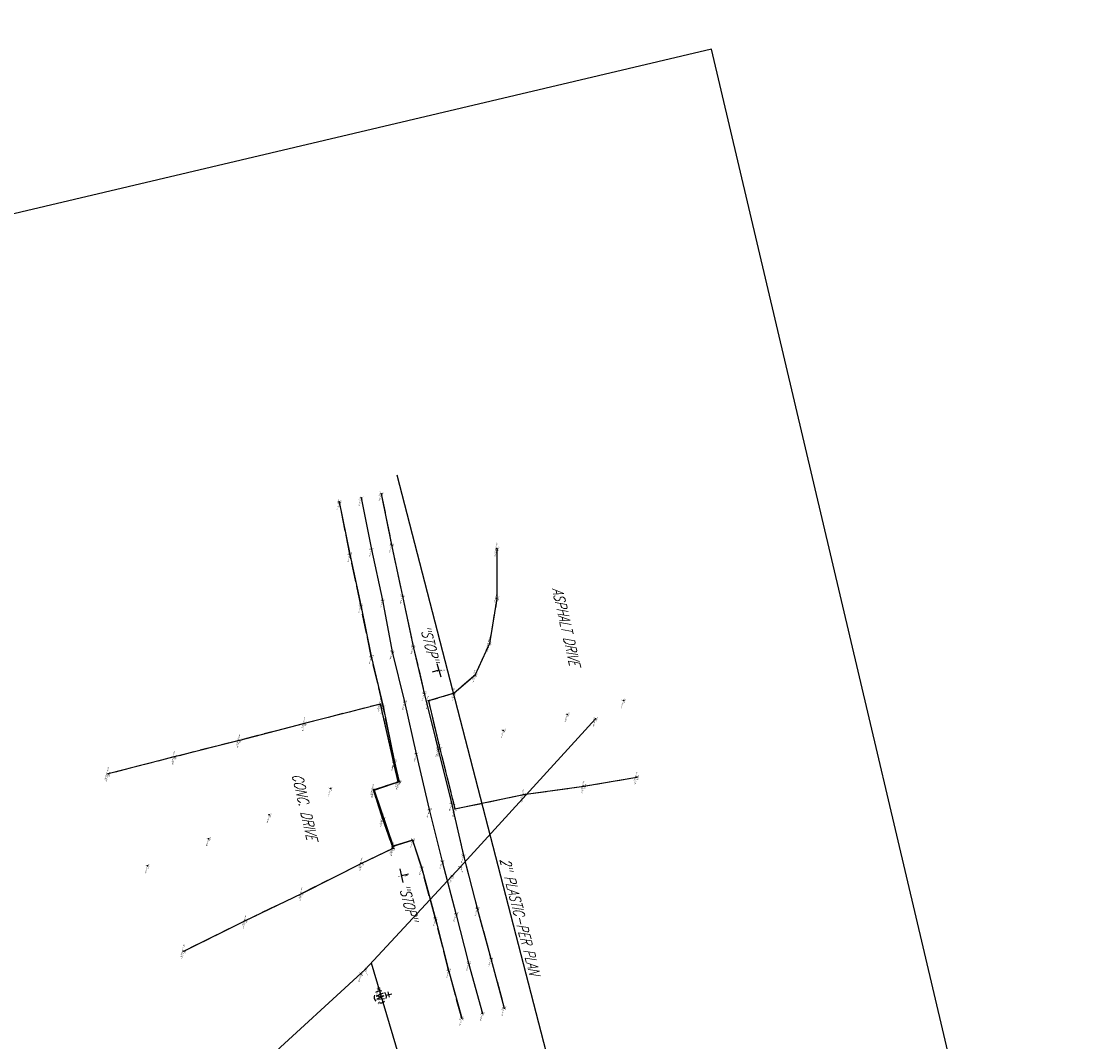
# Model space of a CAD drawing. Extents: x 0 to 213038, y 0 to 462006.
# Tile 49 of 106: x 169185 to 169424, y 430124 to 430356. Entities that reach past the tile are written whole.
import ezdxf
from ezdxf import colors
from ezdxf.entities.mleader import LeaderData, LeaderLine
from ezdxf.enums import TextEntityAlignment as Align
from ezdxf.math import Vec2, Vec3

# ---------------------------------------------------------------- set-up
doc = ezdxf.new("R2010")
doc.units = 0
doc.header["$LTSCALE"] = 20
doc.header["$MEASUREMENT"] = 0
doc.linetypes.add('PV_X_DRIVE', pattern=[0.25, 0.175, -0.075])
doc.linetypes.add('PV_X_EP', pattern=[0.27, 0.22, -0.05])
doc.layers.get('0').update_dxf_attribs({"linetype": 'CONTINUOUS'})
for name, color, linetype in [('DR_X_TEXT_DATA', 2, 'CONTINUOUS'), ('DT_X_BREAK_LINE', 4, 'CONTINUOUS'), ('PNTDESC', 3, 'CONTINUOUS'), ('PNTELEV', 5, 'CONTINUOUS'), ('PNTNO', 7, 'CONTINUOUS'), ('PNTS_DTU-4-30-2025', 1, 'CONTINUOUS'), ('PNTS_DTU-7-22-2025', 1, 'CONTINUOUS'), ('PNTS_DTU_COLLECTOR_7-21-25', 1, 'CONTINUOUS'), ('PV_X_DRIVE', 11, 'PV_X_DRIVE'), ('PV_X_EOP', 240, 'PV_X_EP'), ('PV_X_TEXT', 2, 'CONTINUOUS'), ('SN_X_BLOCKS', 94, 'CONTINUOUS'), ('SN_X_TEXT', 2, 'CONTINUOUS'), ('SV_X_CENTER_PAVT', 2, 'CONTINUOUS'), ('UT_X_GAS_PER_PLAN', 2, 'UT_X_GAS (Short)'), ('UT_X_GAS_TEXT', 2, 'CONTINUOUS'), ('UT_X_WATER', 150, 'UT_X_WATER'), ('UT_X_WATER_BLOCKS', 150, 'CONTINUOUS')]:
    doc.layers.add(name, color=color, linetype=linetype)
doc.layers.add('SC_SCRATCH-5', color=5, linetype='CONTINUOUS', plot=False)
doc.styles.add('LINETYPE', font='romans.shx', dxfattribs={"width": 0.9})
doc.styles.add('PTXT', font='TXT')
doc.styles.add('romans', font='romans.shx', dxfattribs={"width": 0.75, "oblique": 22.5})
doc.linetypes.add('UT_X_GAS (Short)', pattern='A,0.25,-0.15,0.25,-0.15,0.25,-0.15,0.25,-0.15,0.25,["G",LINETYPE,S=0.1,R=0,X=0.056,Y=-0.05],-0.2', length=2.05)
doc.linetypes.add('UT_X_WATER', pattern='A,0.25,-0.15,0.25,-0.15,0.25,-0.15,0.25,-0.15,0.25,["W",LINETYPE,S=0.08,R=0,X=0.043,Y=-0.05],-0.2', length=2.05)

# ---------------------------------------------------------------- blocks, each defined once
blk = doc.blocks.new('SRVPNO1')
at = {"layer": 'PNTDESC', "style": 'PTXT'}
blk.add_attdef('DESC2', text='', height=1, dxfattribs=at).set_placement((0, -1.75), align=Align.CENTER)
at = {"layer": 'PNTELEV', "style": 'PTXT'}
blk.add_attdef('ELEV2', (1.5, -0.5), '', height=1, dxfattribs=at)
at = {"layer": 'PNTNO', "style": 'PTXT'}
blk.add_attdef('PT#', text='', height=1, dxfattribs=at).set_placement((0, 0.75), align=Align.CENTER)
blk = doc.blocks.new('SGN1P')
for p, q in [((0, 0), (-0.08, 0)), ((0, 0.08), (0, -0.08))]:
    blk.add_line(p, q)
blk = doc.blocks.new('WGV')
at = {"lineweight": -2}
for p, q in [((0, 0.07), (0, 0.134)), ((0.032, 0.102), (-0.032, 0.102))]:
    blk.add_line(p, q, dxfattribs=at)
at = {"lineweight": -2, "flags": 128}
blk.add_lwpolyline([(-0.032, 0.041), (-0.016, -0.045), (0, 0.041), (0.016, -0.045), (0.032, 0.041)], dxfattribs=at)
at = {"lineweight": -2, "extrusion": (0, 0, -1)}
blk.add_arc((0, 0), 0.07, 330.0184, 29.9816, dxfattribs=at)
at = {"lineweight": -2}
for start, end in [(60.0184, 120.0157), (330.0184, 29.9816), (239.9843, 299.9816)]:
    blk.add_arc((0, 0), 0.07, start, end, dxfattribs=at)

msp = doc.modelspace()

# ---------------------------------------------------------------- linework, layer by layer
at = {"layer": 'DT_X_BREAK_LINE'}
for points in [[(169266.58, 430248.49, 1179.68), (169268.94, 430236.82, 1179.67), (169271.4, 430225.17, 1179.65), (169273.87, 430213.73, 1179.67), (169276.38, 430203.13, 1179.66), (169279.51, 430190.29, 1179.66), (169282.61, 430178.06, 1179.7), (169285.29, 430166.18, 1179.74), (169288.43, 430154.14, 1179.66), (169291.53, 430142.7, 1179.53), (169294.55, 430131.47, 1179.43)], [(169257.05, 430246.64, 1179.72), (169259.47, 430234.76, 1179.66), (169261.94, 430223.12, 1179.62), (169264.33, 430211.49, 1179.56), (169267.02, 430200.07, 1179.63), (169269.57, 430187.78, 1179.5), (169270.69, 430182.96, 1179.55), (169264.97, 430181.06, 1179.39), (169269.29, 430168.29, 1179.58), (169273.72, 430169.69, 1179.67), (169275.78, 430163.5, 1179.71), (169278.91, 430151.77, 1179.66), (169281.93, 430140.11, 1179.58), (169284.91, 430129.16, 1179.58)], [(169292.91, 430236, 1178.08), (169292.93, 430224.66, 1178.18), (169291.19, 430214.39, 1178.47), (169287.91, 430207.16, 1178.84), (169283.19, 430203.08, 1179.11), (169277.32, 430201.33, 1179.44), (169279.92, 430190.43, 1179.53), (169283.37, 430176.76, 1179.56), (169298.98, 430180.01, 1179.21), (169312.69, 430181.96, 1178.74), (169324.74, 430184, 1178.34)], [(169221.67, 430144.41, 1178.82), (169235.7, 430151.35, 1179.05), (169248.52, 430157.55, 1179.23), (169262.16, 430164.4, 1179.5), (169269.27, 430167.8, 1179.64), (169266.96, 430174.46, 1179.52), (169264.8, 430181.1, 1179.41), (169270.46, 430182.92, 1179.5), (169266.44, 430200.62, 1179.46), (169249.15, 430196.22, 1179.4), (169234.32, 430192.37, 1179.38), (169219.57, 430188.62, 1179.34), (169204.46, 430184.75, 1179.33)]]:
    msp.add_polyline3d(points, dxfattribs=at)
at = {"layer": 'PNTS_DTU-4-30-2025'}
for p in [(169279.69, 430208.34, 1179.12), (169271.25, 430161.61, 1179.56)]:
    msp.add_point(p, dxfattribs=at)
at = {"layer": 'PNTS_DTU-7-22-2025'}
for p in [(169284.56, 430163.54, 1179.83), (169262.91, 430140.2, 1179.2), (169266.1, 430135.69, 1179.17)]:
    msp.add_point(p, dxfattribs=at)
at = {"layer": 'PNTS_DTU_COLLECTOR_7-21-25'}
for p in [(169266.58, 430248.49, 1179.68), (169257.05, 430246.64, 1179.72), (169262.01, 430247.52, 1179.74), (169268.94, 430236.82, 1179.67), (169292.91, 430236, 1178.08), (169259.47, 430234.76, 1179.66), (169264.34, 430235.81, 1179.71), (169266.86, 430224.26, 1179.7), (169271.4, 430225.17, 1179.65), (169292.93, 430224.66, 1178.18), (169261.94, 430223.12, 1179.62), (169291.19, 430214.39, 1178.47), (169269.09, 430212.52, 1179.67), (169273.87, 430213.73, 1179.67), (169264.33, 430211.49, 1179.56), (169287.91, 430207.16, 1178.84), (169276.38, 430203.13, 1179.66), (169283.19, 430203.08, 1179.11), (169266.44, 430200.62, 1179.46), (169267.02, 430200.07, 1179.63), (169271.92, 430201.1, 1179.7), (169277.32, 430201.33, 1179.44), (169321.71, 430201.4, 1178.29), (169308.91, 430198.26, 1178.62), (169249.15, 430196.22, 1179.4), (169315.32, 430197.29, 1178.48), (169294.37, 430194.64, 1179.04), (169234.32, 430192.37, 1179.38), (169279.92, 430190.43, 1179.53), (169219.57, 430188.62, 1179.34), (169274.55, 430189.28, 1179.66), (169279.51, 430190.29, 1179.66), (169269.49, 430187.22, 1179.51), (169269.57, 430187.78, 1179.5), (169204.46, 430184.75, 1179.33), (169324.74, 430184, 1178.34), (169255.05, 430181.39, 1179.39), (169264.8, 430181.1, 1179.41), (169264.97, 430181.06, 1179.39), (169270.46, 430182.92, 1179.5), (169270.69, 430182.96, 1179.55), (169312.69, 430181.96, 1178.74), (169298.98, 430180.01, 1179.21), (169277.53, 430176.61, 1179.74), (169282.61, 430178.06, 1179.7), (169283.37, 430176.76, 1179.56), (169241.12, 430175.41, 1179.19), (169266.96, 430174.46, 1179.52), (169227.28, 430169.98, 1179.09), (169273.72, 430169.69, 1179.67), (169269.27, 430167.8, 1179.64), (169269.29, 430168.29, 1179.58), (169262.16, 430164.4, 1179.5), (169280.44, 430164.84, 1179.79), (169285.29, 430166.18, 1179.74), (169213.41, 430163.8, 1179.02), (169275.78, 430163.5, 1179.71), (169282.72, 430161.51, 1179.78), (169248.52, 430157.55, 1179.23), (169283.6, 430152.95, 1179.71), (169288.43, 430154.14, 1179.66), (169235.7, 430151.35, 1179.05), (169278.91, 430151.77, 1179.66), (169221.67, 430144.41, 1178.82), (169291.53, 430142.7, 1179.53), (169281.93, 430140.11, 1179.58), (169286.48, 430141.69, 1179.63), (169261.98, 430139.22, 1179.2), (169265.98, 430135.81, 1179.19), (169266.37, 430134.03, 1179.11), (169294.55, 430131.47, 1179.43), (169284.91, 430129.16, 1179.58), (169289.62, 430130.24, 1179.55)]:
    msp.add_point(p, dxfattribs=at)
at = {"layer": 'PV_X_DRIVE', "flags": 128}
for points in [[(169292.91, 430236), (169292.93, 430224.66), (169291.19, 430214.39), (169287.91, 430207.16), (169283.19, 430203.08), (169277.32, 430201.33), (169279.92, 430190.43), (169283.37, 430176.76), (169298.98, 430180.01), (169312.69, 430181.96), (169324.74, 430184)], [(169221.67, 430144.41), (169235.7, 430151.35), (169248.52, 430157.55), (169262.16, 430164.4), (169269.27, 430167.8), (169266.96, 430174.46), (169264.8, 430181.1), (169270.46, 430182.92), (169266.44, 430200.62), (169249.15, 430196.22), (169234.32, 430192.37), (169219.57, 430188.62), (169204.46, 430184.75)]]:
    msp.add_lwpolyline(points, dxfattribs=at)
at = {"layer": 'PV_X_EOP'}
for points in [[(169266.58, 430248.49), (169268.94, 430236.82), (169271.4, 430225.17), (169273.87, 430213.73), (169276.38, 430203.13), (169279.51, 430190.29), (169282.61, 430178.06), (169285.29, 430166.18), (169288.43, 430154.14), (169291.53, 430142.7), (169294.55, 430131.47)], [(169284.91, 430129.16), (169281.93, 430140.11), (169278.91, 430151.77), (169275.78, 430163.5), (169273.72, 430169.69), (169269.29, 430168.29), (169264.97, 430181.06), (169270.69, 430182.96), (169269.57, 430187.78), (169267.02, 430200.07), (169264.33, 430211.49), (169261.94, 430223.12), (169259.47, 430234.76), (169257.05, 430246.64)]]:
    msp.add_lwpolyline(points, dxfattribs=at)
at = {"layer": 'SC_SCRATCH-5', "extrusion": (0.000263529, -0.000495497, 1)}
msp.add_lwpolyline([(169419.74, 430018.74), (169341.7, 430349.66), (169127.57, 430299.16), (169205.62, 429968.24), (169419.74, 430018.74)], close=True, dxfattribs=at)
at = {"layer": 'SV_X_CENTER_PAVT'}
msp.add_polyline3d([(169262.01, 430247.52, 1179.74), (169264.34, 430235.81, 1179.71), (169266.86, 430224.26, 1179.7), (169269.09, 430212.52, 1179.67), (169271.92, 430201.1, 1179.7), (169274.55, 430189.28, 1179.66), (169277.53, 430176.61, 1179.74), (169280.44, 430164.84, 1179.79), (169283.6, 430152.95, 1179.71), (169286.48, 430141.69, 1179.63), (169289.62, 430130.24, 1179.55)], dxfattribs=at)
at = {"layer": 'UT_X_GAS_PER_PLAN'}
msp.add_lwpolyline([(169270.14, 430252.75), (169310.45, 430097.02)], dxfattribs=at)
at = {"layer": 'UT_X_WATER', "flags": 128}
for points in [[(169315.32, 430197.29), (169284.56, 430163.54), (169262.91, 430140.2), (169239.97, 430119.15)], [(169264.32, 430141.72), (169271.88, 430116.17), (169275.05, 430107.01), (169283.68, 430077.83), (169296.52, 430045.18)]]:
    msp.add_lwpolyline(points, dxfattribs=at)

# ---------------------------------------------------------------- block references
at = {"layer": 'PNTS_DTU-4-30-2025', "xscale": 0.2, "yscale": 0.2, "zscale": 0.2}
for p, values in [((169279.69, 430208.34, 1179.12), {'PT#': 'V238', 'ELEV2': '1179.118', 'DESC2': 'SIGNPB-STOP'}), ((169271.25, 430161.61, 1179.56), {'PT#': 'V237', 'ELEV2': '1179.559', 'DESC2': 'SIGNPB-STOP'})]:
    msp.add_blockref('SRVPNO1', p, dxfattribs=at).add_auto_attribs(values)
at = {"layer": 'PNTS_DTU-7-22-2025', "xscale": 0.2, "yscale": 0.2, "zscale": 0.2, "rotation": 294.3326920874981}
for p, values in [((169284.56, 430163.54, 1179.83), {'PT#': 'D1080', 'ELEV2': '1179.829', 'DESC2': 'WL ^ 1'}), ((169262.91, 430140.2, 1179.2), {'PT#': 'D1081', 'ELEV2': '1179.205', 'DESC2': 'WL'}), ((169266.1, 430135.69, 1179.17), {'PT#': 'D1083', 'ELEV2': '1179.171', 'DESC2': 'WL ^ 1'})]:
    msp.add_blockref('SRVPNO1', p, dxfattribs=at).add_auto_attribs(values)
at = {"layer": 'PNTS_DTU_COLLECTOR_7-21-25', "xscale": 0.25, "yscale": 0.25, "zscale": 0.25, "rotation": 255.0059928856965}
for p, values in [((169262.01, 430247.52, 1179.74), {'PT#': 'D961', 'ELEV2': '1179.736', 'DESC2': 'CP^ 1'}), ((169266.58, 430248.49, 1179.68), {'PT#': 'D960', 'ELEV2': '1179.677', 'DESC2': 'EP1^ 1'}), ((169257.05, 430246.64, 1179.72), {'PT#': 'D962', 'ELEV2': '1179.725', 'DESC2': 'EP2^ 2'}), ((169264.34, 430235.81, 1179.71), {'PT#': 'D964', 'ELEV2': '1179.715', 'DESC2': 'CP'}), ((169268.94, 430236.82, 1179.67), {'PT#': 'D965', 'ELEV2': '1179.672', 'DESC2': 'EP1'}), ((169292.91, 430236, 1178.08), {'PT#': 'D1009', 'ELEV2': '1178.079', 'DESC2': 'DR^ 1-ASPHALT'}), ((169259.47, 430234.76, 1179.66), {'PT#': 'D963', 'ELEV2': '1179.665', 'DESC2': 'EP2'}), ((169266.86, 430224.26, 1179.7), {'PT#': 'D967', 'ELEV2': '1179.704', 'DESC2': 'CP'}), ((169271.4, 430225.17, 1179.65), {'PT#': 'D966', 'ELEV2': '1179.651', 'DESC2': 'EP1'}), ((169292.93, 430224.66, 1178.18), {'PT#': 'D1010', 'ELEV2': '1178.176', 'DESC2': 'DR-ASPHALT'}), ((169261.94, 430223.12, 1179.62), {'PT#': 'D968', 'ELEV2': '1179.616', 'DESC2': 'EP2'}), ((169291.19, 430214.39, 1178.47), {'PT#': 'D1011', 'ELEV2': '1178.468', 'DESC2': 'DR-ASPHALT'}), ((169269.09, 430212.52, 1179.67), {'PT#': 'D970', 'ELEV2': '1179.666', 'DESC2': 'CP'}), ((169273.87, 430213.73, 1179.67), {'PT#': 'D971', 'ELEV2': '1179.666', 'DESC2': 'EP1'}), ((169264.33, 430211.49, 1179.56), {'PT#': 'D969', 'ELEV2': '1179.557', 'DESC2': 'EP2'}), ((169287.91, 430207.16, 1178.84), {'PT#': 'D1012', 'ELEV2': '1178.841', 'DESC2': 'DR-ASPHALT'}), ((169276.38, 430203.13, 1179.66), {'PT#': 'D972', 'ELEV2': '1179.662', 'DESC2': 'EP1'}), ((169277.32, 430201.33, 1179.44), {'PT#': 'D1014', 'ELEV2': '1179.443', 'DESC2': 'DR-ASPHALT'}), ((169283.19, 430203.08, 1179.11), {'PT#': 'D1013', 'ELEV2': '1179.107', 'DESC2': 'DR-ASPHALT'}), ((169266.44, 430200.62, 1179.46), {'PT#': 'D1004', 'ELEV2': '1179.461', 'DESC2': 'DR-CONCRETE'}), ((169267.02, 430200.07, 1179.63), {'PT#': 'D974', 'ELEV2': '1179.626', 'DESC2': 'EP2'}), ((169271.92, 430201.1, 1179.7), {'PT#': 'D973', 'ELEV2': '1179.696', 'DESC2': 'CP'}), ((169321.71, 430201.4, 1178.29), {'PT#': 'D1020', 'ELEV2': '1178.292', 'DESC2': 'X'}), ((169308.91, 430198.26, 1178.62), {'PT#': 'D1021', 'ELEV2': '1178.624', 'DESC2': 'X'}), ((169315.32, 430197.29, 1178.48), {'PT#': 'D1028', 'ELEV2': '1178.485', 'DESC2': 'WL^ 1'}), ((169249.15, 430196.22, 1179.4), {'PT#': 'D1005', 'ELEV2': '1179.399', 'DESC2': 'DR-CONCRETE'}), ((169234.32, 430192.37, 1179.38), {'PT#': 'D1006', 'ELEV2': '1179.380', 'DESC2': 'DR-CONCRETE'}), ((169294.37, 430194.64, 1179.04), {'PT#': 'D1022', 'ELEV2': '1179.037', 'DESC2': 'X'}), ((169279.51, 430190.29, 1179.66), {'PT#': 'D977', 'ELEV2': '1179.658', 'DESC2': 'EP1'}), ((169279.92, 430190.43, 1179.53), {'PT#': 'D1015', 'ELEV2': '1179.529', 'DESC2': 'DR-ASPHALT'}), ((169219.57, 430188.62, 1179.34), {'PT#': 'D1007', 'ELEV2': '1179.338', 'DESC2': 'DR-CONCRETE'}), ((169269.57, 430187.78, 1179.5), {'PT#': 'D975', 'ELEV2': '1179.496', 'DESC2': 'EP2'}), ((169274.55, 430189.28, 1179.66), {'PT#': 'D976', 'ELEV2': '1179.665', 'DESC2': 'CP'}), ((169204.46, 430184.75, 1179.33), {'PT#': 'D1008', 'ELEV2': '1179.327', 'DESC2': 'DR^ 2-CONCRETE'}), ((169269.49, 430187.22, 1179.51), {'PT#': 'D1023', 'ELEV2': '1179.506', 'DESC2': 'X'}), ((169270.46, 430182.92, 1179.5), {'PT#': 'D1003', 'ELEV2': '1179.498', 'DESC2': 'DR-CONCRETE'}), ((169270.69, 430182.96, 1179.55), {'PT#': 'D980', 'ELEV2': '1179.553', 'DESC2': 'EP2'}), ((169324.74, 430184, 1178.34), {'PT#': 'D1019', 'ELEV2': '1178.342', 'DESC2': 'DR-ASPHALT'}), ((169255.05, 430181.39, 1179.39), {'PT#': 'D1024', 'ELEV2': '1179.388', 'DESC2': 'X'}), ((169264.8, 430181.1, 1179.41), {'PT#': 'D1002', 'ELEV2': '1179.409', 'DESC2': 'DR-CONCRETE'}), ((169264.97, 430181.06, 1179.39), {'PT#': 'D981', 'ELEV2': '1179.395', 'DESC2': 'EP2'}), ((169298.98, 430180.01, 1179.21), {'PT#': 'D1017', 'ELEV2': '1179.207', 'DESC2': 'DR-ASPHALT'}), ((169312.69, 430181.96, 1178.74), {'PT#': 'D1018', 'ELEV2': '1178.741', 'DESC2': 'DR-ASPHALT'}), ((169282.61, 430178.06, 1179.7), {'PT#': 'D978', 'ELEV2': '1179.696', 'DESC2': 'EP1'}), ((169277.53, 430176.61, 1179.74), {'PT#': 'D979', 'ELEV2': '1179.742', 'DESC2': 'CP'}), ((169283.37, 430176.76, 1179.56), {'PT#': 'D1016', 'ELEV2': '1179.563', 'DESC2': 'DR-ASPHALT'}), ((169241.12, 430175.41, 1179.19), {'PT#': 'D1025', 'ELEV2': '1179.190', 'DESC2': 'X'}), ((169266.96, 430174.46, 1179.52), {'PT#': 'D1001', 'ELEV2': '1179.523', 'DESC2': 'DR-CONCRETE'}), ((169227.28, 430169.98, 1179.09), {'PT#': 'D1026', 'ELEV2': '1179.087', 'DESC2': 'X'}), ((169269.27, 430167.8, 1179.64), {'PT#': 'D1000', 'ELEV2': '1179.638', 'DESC2': 'DR-CONCRETE'}), ((169273.72, 430169.69, 1179.67), {'PT#': 'D983', 'ELEV2': '1179.669', 'DESC2': 'EP2'}), ((169269.29, 430168.29, 1179.58), {'PT#': 'D982', 'ELEV2': '1179.582', 'DESC2': 'EP2'}), ((169285.29, 430166.18, 1179.74), {'PT#': 'D986', 'ELEV2': '1179.744', 'DESC2': 'EP1'}), ((169213.41, 430163.8, 1179.02), {'PT#': 'D1027', 'ELEV2': '1179.018', 'DESC2': 'X'}), ((169262.16, 430164.4, 1179.5), {'PT#': 'D999', 'ELEV2': '1179.500', 'DESC2': 'DR-CONCRETE'}), ((169280.44, 430164.84, 1179.79), {'PT#': 'D985', 'ELEV2': '1179.790', 'DESC2': 'CP'}), ((169275.78, 430163.5, 1179.71), {'PT#': 'D984', 'ELEV2': '1179.709', 'DESC2': 'EP2'}), ((169282.72, 430161.51, 1179.78), {'PT#': 'D1029', 'ELEV2': '1179.780', 'DESC2': 'WL'}), ((169248.52, 430157.55, 1179.23), {'PT#': 'D998', 'ELEV2': '1179.227', 'DESC2': 'DR-CONCRETE'}), ((169288.43, 430154.14, 1179.66), {'PT#': 'D987', 'ELEV2': '1179.659', 'DESC2': 'EP1'}), ((169235.7, 430151.35, 1179.05), {'PT#': 'D997', 'ELEV2': '1179.049', 'DESC2': 'DR-CONCRETE'}), ((169278.91, 430151.77, 1179.66), {'PT#': 'D989', 'ELEV2': '1179.659', 'DESC2': 'EP2'}), ((169283.6, 430152.95, 1179.71), {'PT#': 'D988', 'ELEV2': '1179.708', 'DESC2': 'CP'}), ((169221.67, 430144.41, 1178.82), {'PT#': 'D996', 'ELEV2': '1178.818', 'DESC2': 'DR^ 1-CONCRETE'}), ((169291.53, 430142.7, 1179.53), {'PT#': 'D992', 'ELEV2': '1179.533', 'DESC2': 'EP1'}), ((169281.93, 430140.11, 1179.58), {'PT#': 'D990', 'ELEV2': '1179.577', 'DESC2': 'EP2'}), ((169286.48, 430141.69, 1179.63), {'PT#': 'D991', 'ELEV2': '1179.628', 'DESC2': 'CP'}), ((169261.98, 430139.22, 1179.2), {'PT#': 'D1030', 'ELEV2': '1179.202', 'DESC2': 'WL^ 2'}), ((169265.98, 430135.81, 1179.19), {'PT#': 'D1031', 'ELEV2': '1179.189', 'DESC2': 'WL^ 1'}), ((169266.37, 430134.03, 1179.11), {'PT#': 'D1032', 'ELEV2': '1179.107', 'DESC2': 'WVALVE'}), ((169289.62, 430130.24, 1179.55), {'PT#': 'D994', 'ELEV2': '1179.553', 'DESC2': 'CP^ 2'}), ((169294.55, 430131.47, 1179.43), {'PT#': 'D993', 'ELEV2': '1179.428', 'DESC2': 'EP1^ 2'}), ((169284.91, 430129.16, 1179.58), {'PT#': 'D995', 'ELEV2': '1179.583', 'DESC2': 'EP2^ 2'})]:
    msp.add_blockref('SRVPNO1', p, dxfattribs=at).add_auto_attribs(values)
at = {"layer": 'SN_X_BLOCKS', "xscale": 20, "yscale": 20, "zscale": 20}
for p, rotation in [((169279.69, 430208.34, 1179.12), 16.51587253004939), ((169271.25, 430161.61, 1179.56), 193.0212549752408)]:
    msp.add_blockref('SGN1P', p, dxfattribs=dict(at, rotation=rotation))
at = {"layer": 'UT_X_WATER_BLOCKS', "xscale": 20, "yscale": 20, "zscale": 20, "rotation": 283.8711782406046}
msp.add_blockref('WGV', (169266.37, 430134.03, 1179.11), dxfattribs=at)

# ---------------------------------------------------------------- texts
at = {"layer": 'PV_X_TEXT', "char_height": 2.4, "attachment_point": 1, "rotation": 282.8125, "style": 'romans'}
for s, insert in [('ASPHALT DRIVE', (169307.79, 430227.43)), ('CONC. DRIVE', (169248.62, 430185.07))]:
    msp.add_mtext_dynamic_manual_height_columns(s, width=26.3366, gutter_width=12, heights=[0], dxfattribs=dict(at, insert=insert))
at = {"layer": 'SN_X_TEXT', "char_height": 2.4, "attachment_point": 1, "rotation": 284.145, "style": 'romans'}
for insert in [(169277.67, 430218.96), (169272.86, 430160.13)]:
    msp.add_mtext_dynamic_manual_height_columns('"STOP"', width=10.1601, gutter_width=12, heights=[0], dxfattribs=dict(at, insert=insert))
at = {"layer": 'UT_X_GAS_TEXT', "style": 'romans', "oblique": 22.5, "width": 0.75}
msp.add_text('2" PLASTIC-PER PLAN ', height=2.4, rotation=284.5098, dxfattribs=at).set_placement((169293.52, 430165.29))

# ---------------------------------------------------------------- leaders
at = {"layer": 'DR_X_TEXT_DATA'}
ml = msp.add_multileader_mtext('Standard', dxfattribs=at)
ml.set_content('EX. CATCH BASIN\\P1178.02 TOP GRATE \\P1170.66 INV. 36" CPP E', color=256, style='romans')
ml.set_leader_properties(color=1, linetype='CONTINUOUS', lineweight=-1)
ml.build(insert=Vec2(0, 0))
ml.multileader.update_dxf_attribs({"text_right_attachment_type": 3, "dogleg_length": 0.1, "arrow_head_size": 2.4, "scale": 20})
ctx = ml.context
ctx.base_point, ctx.scale, ctx.char_height, ctx.arrow_head_size, ctx.landing_gap_size, ctx.plane_origin, ctx.plane_x_axis, ctx.plane_y_axis = Vec3(169192.73, 430117.24, 168.54), 20, 2.4, 2.4, 0.6, Vec3(169169.67, 430119.46, 168.54), Vec3(0.261388, -0.965234), Vec3(0.965234, 0.261388)
ctx.right_attachment, ctx.text_align_type = 3, 2
notes = []
notes.append((ctx, [(1, (1, 1, 0), (169194.52, 430078.3, 168.54), (-0.261388, 0.965234), 2, [(0, [(169216.12, 430079.82, 168.54)], 0, [])])]))
ctx.mtext.insert, ctx.mtext.text_direction, ctx.mtext.rotation, ctx.mtext.width, ctx.mtext.alignment, ctx.mtext.flow_direction = Vec3(169203.16, 430083.34, 168.54), Vec3(0.261388, -0.965234), 4.976849, 56.3342, 3, 5
ml = msp.add_multileader_mtext('Standard', dxfattribs=at)
ml.set_content('EX. CATCH BASIN\\P1165.88 TOP GRATE ', color=256, style='romans')
ml.set_leader_properties(color=1, linetype='CONTINUOUS', lineweight=-1)
ml.build(insert=Vec2(0, 0))
ml.multileader.update_dxf_attribs({"text_right_attachment_type": 3, "dogleg_length": 0.1, "arrow_head_size": 2.4, "scale": 20})
ctx = ml.context
ctx.base_point, ctx.scale, ctx.char_height, ctx.arrow_head_size, ctx.landing_gap_size, ctx.plane_origin, ctx.plane_x_axis, ctx.plane_y_axis = Vec3(169576.95, 429500.46), 20, 2.4, 2.4, 0.6, Vec3(169542.98, 429533.3), Vec3(0.206754, -0.978393), Vec3(0.978393, 0.206754)
ctx.right_attachment, ctx.text_align_type = 3, 2
notes.append((ctx, [(1, (1, 1, 0), (169579.45, 429469.28), (-0.206754, 0.978393), 2, [(0, [(169572.67, 429462.36)], 0, [])])]))
ctx.mtext.insert, ctx.mtext.text_direction, ctx.mtext.rotation, ctx.mtext.width, ctx.mtext.alignment, ctx.mtext.flow_direction = Vec3(169584, 429472.9), Vec3(0.206754, -0.978393), 4.920645, 56.3342, 3, 5
for ctx, leaders in notes:
    for number, flags, end, landing, length, lines in leaders:
        leader = LeaderData()
        leader.index, (leader.has_last_leader_line, leader.has_dogleg_vector, leader.attachment_direction) = number, flags
        leader.last_leader_point, leader.dogleg_vector, leader.dogleg_length = Vec3(end), Vec3(landing), length
        for number, points, colour, breaks in lines:
            line = LeaderLine()
            line.index, line.vertices, line.color, line.breaks = number, Vec3.list(points), colors.encode_raw_color(colour), breaks
            leader.lines.append(line)
        ctx.leaders.append(leader)

doc.saveas('drawing.dxf')
